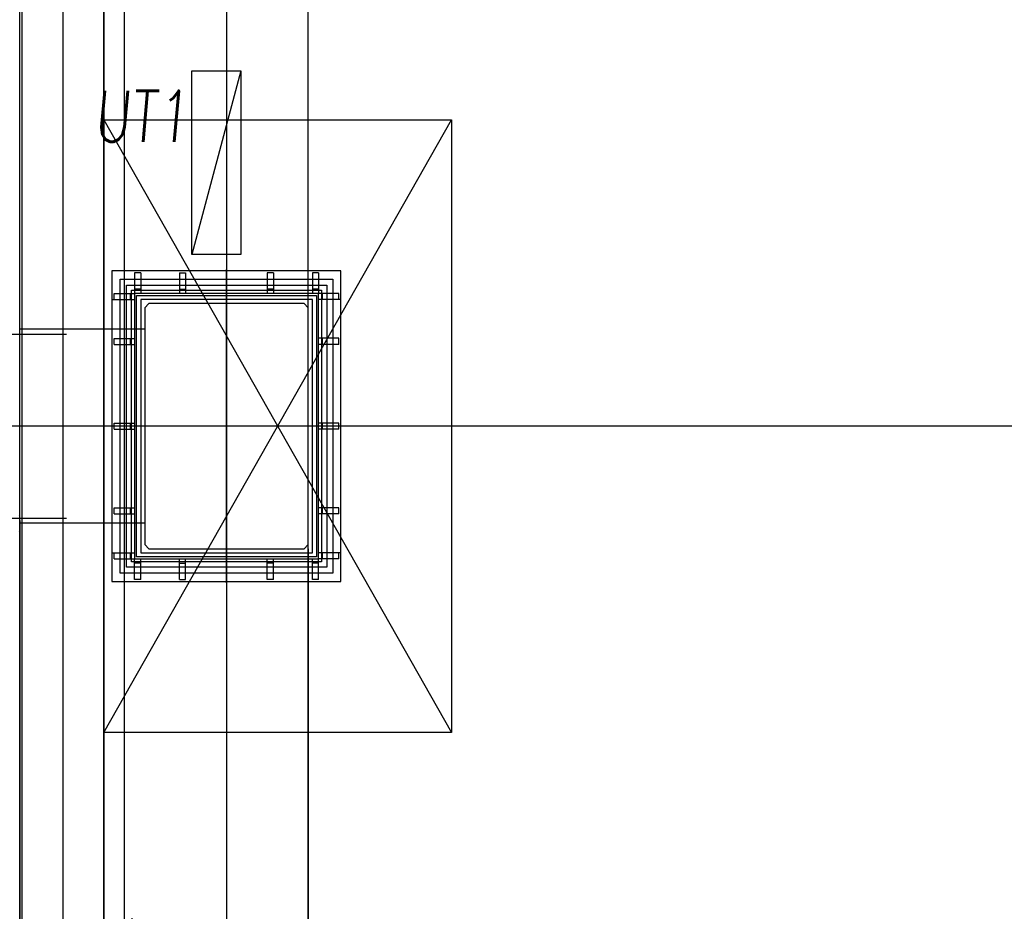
# Model space of a CAD drawing. Header units: millimetres. Extents: x 373037 to 682063, y 76092 to 274210.
# Tile 202 of 256: x 655271 to 657679, y 269845 to 272027. Entities that reach past the tile are written whole.
import ezdxf

# ---------------------------------------------------------------- set-up
doc = ezdxf.new("R2010")
doc.units = ezdxf.units.MM
doc.header["$LTSCALE"] = 100
for name, pattern in [('CK_ČERCHOVANÁ 50', [6, 3, -1.5, 0, -1.5]), ('ČERCHOVANÁ', [25.4, 12.7, -6.35, 0, -6.35]), ('ČÁRKOVANÁ', [19.05, 12.7, -6.35]), ('ČÁRKOVANÁ01-01', [2, 1, -1])]:
    doc.linetypes.add(name, pattern=pattern)
doc.layers.add('PUDORYS', color=253, linetype='CONTINUOUS')
doc.styles.add('CS-ROMANS', font='romans.shx', dxfattribs={"width": 0.75, "oblique": 5})

msp = doc.modelspace()

# ---------------------------------------------------------------- linework, layer by layer
at = {"layer": 'PUDORYS', "color": 252, "linetype": 'ČERCHOVANÁ', "ltscale": 25, "true_color": 0x939598}
for p, q in [((655776.6, 274209.6), (655776.6, 249134.9)), ((682063.2, 271032.2), (654424.2, 271032.2)), ((682063.2, 271032.2), (654424.2, 271032.2))]:
    msp.add_line(p, q, dxfattribs=at)
at = {"layer": 'PUDORYS', "color": 252, "linetype": 'CK_ČERCHOVANÁ 50', "ltscale": 50, "true_color": 0x939598}
for p, q in [((655476.6, 249832.2), (655476.6, 273032.2)), ((655976.6, 271332.2), (655976.6, 273032.2)), ((655976.6, 270732.2), (655976.6, 266532.2))]:
    msp.add_line(p, q, dxfattribs=at)
at = {"layer": 'PUDORYS', "color": 252, "linetype": 'ČÁRKOVANÁ01-01', "ltscale": 200, "true_color": 0x939598}
msp.add_line((655976.6, 249832.2), (655476.6, 273032.2), dxfattribs=at)
at = {"layer": 'PUDORYS', "color": 252, "ltscale": 20, "true_color": 0x939598}
for p, q in [((655476.6, 268669.7), (655476.6, 272832.2)), ((655976.6, 250032.2), (655976.6, 272832.2))]:
    msp.add_line(p, q, dxfattribs=at)
at = {"layer": 'PUDORYS', "color": 252, "ltscale": 5, "true_color": 0x939598}
for p, q in [((655526.6, 250082.2), (655526.6, 272782.2)), ((655516.6, 271392.2), (656036.6, 271392.2)), ((655516.6, 270672.2), (655516.6, 271392.2)), ((656036.6, 271392.2), (656036.6, 270672.2)), ((656036.6, 270672.2), (655516.6, 270672.2))]:
    msp.add_line(p, q, dxfattribs=at)
at = {"layer": 'PUDORYS', "color": 252, "linetype": 'ČERCHOVANÁ', "ltscale": 10, "true_color": 0x939598}
for p, q in [((655476.6, 270282.2), (656326.6, 271782.2)), ((655476.6, 271782.2), (656326.6, 270282.2)), ((655476.6, 271782.2), (656326.6, 271782.2)), ((655476.6, 270282.2), (655476.6, 271782.2)), ((656326.6, 271782.2), (656326.6, 270282.2)), ((656326.6, 270282.2), (655476.6, 270282.2))]:
    msp.add_line(p, q, dxfattribs=at)
at = {"layer": 'PUDORYS', "color": 252, "true_color": 0x939598}
for p, q in [((655551.6, 271407.2), (655551.6, 271357.2)), ((655566.6, 271407.2), (655551.6, 271407.2)), ((655566.6, 271407.2), (655566.6, 271357.2)), ((655661.3, 271407.2), (655661.3, 271357.2)), ((655661.3, 271407.2), (655676.3, 271407.2)), ((655676.3, 271407.2), (655676.3, 271357.2)), ((655876.3, 271407.2), (655876.3, 271357.2)), ((655891.3, 271407.2), (655876.3, 271407.2)), ((655891.3, 271407.2), (655891.3, 271357.2)), ((655986.6, 271407.2), (655986.6, 271357.2)), ((656001.6, 271407.2), (655986.6, 271407.2)), ((656001.6, 271407.2), (656001.6, 271357.2)), ((655566.6, 271367.2), (655551.6, 271367.2)), ((655661.3, 271367.2), (655676.3, 271367.2)), ((655891.3, 271367.2), (655876.3, 271367.2)), ((656001.6, 271367.2), (655986.6, 271367.2)), ((655496.3, 271342.2), (655551.6, 271342.2)), ((655501.6, 271357.2), (655551.6, 271357.2)), ((655501.6, 271342.2), (655501.6, 271357.2)), ((655541.6, 271342.2), (655541.6, 271357.2)), ((656051.6, 271357.2), (656001.6, 271357.2)), ((656056.3, 271342.2), (656001.6, 271342.2)), ((656011.6, 271342.2), (656011.6, 271357.2)), ((656051.6, 271342.2), (656051.6, 271357.2)), ((655576.6, 271269.7), (655270.6, 271269.7)), ((655016.7, 271257.2), (655385.3, 271257.2)), ((655501.6, 271246.8), (655551.6, 271246.8)), ((655501.6, 271231.8), (655501.6, 271246.8)), ((655541.6, 271231.8), (655541.6, 271246.8)), ((656051.6, 271247.2), (656001.6, 271247.2)), ((656011.6, 271232.2), (656011.6, 271247.2)), ((656051.6, 271232.2), (656051.6, 271247.2)), ((655501.6, 271231.8), (655551.6, 271231.8)), ((656051.6, 271232.2), (656001.6, 271232.2)), ((655501.6, 271039.7), (655551.6, 271039.7)), ((655501.6, 271024.7), (655501.6, 271039.7)), ((655501.6, 271024.7), (655551.6, 271024.7)), ((655541.6, 271024.7), (655541.6, 271039.7)), ((656051.6, 271039.7), (656001.6, 271039.7)), ((656051.6, 271024.7), (656001.6, 271024.7)), ((656011.6, 271024.7), (656011.6, 271039.7)), ((656051.6, 271024.7), (656051.6, 271039.7)), ((655501.6, 270832.5), (655551.6, 270832.5)), ((655501.6, 270817.5), (655501.6, 270832.5)), ((655541.6, 270817.5), (655541.6, 270832.5)), ((656051.6, 270832.2), (656001.6, 270832.2)), ((656011.6, 270817.2), (656011.6, 270832.2)), ((656051.6, 270817.2), (656051.6, 270832.2)), ((655016.7, 270807.2), (655384.9, 270807.2)), ((655501.6, 270817.5), (655551.6, 270817.5)), ((656051.6, 270817.2), (656001.6, 270817.2)), ((655576.6, 270794.7), (655270.6, 270794.7)), ((655270.6, 270775.7), (655270.6, 268663.7)), ((655496.3, 270722.2), (655551.6, 270722.2)), ((655501.6, 270707.2), (655501.6, 270722.2)), ((655541.6, 270707.2), (655541.6, 270722.2)), ((656056.3, 270722.2), (656001.6, 270722.2)), ((656011.6, 270707.2), (656011.6, 270722.2)), ((656051.6, 270707.2), (656051.6, 270722.2)), ((655501.6, 270707.2), (655551.6, 270707.2)), ((655551.6, 270657.2), (655551.6, 270707.2)), ((655566.6, 270697.2), (655551.6, 270697.2)), ((655566.6, 270657.2), (655566.6, 270707.2)), ((655661.3, 270657.2), (655661.3, 270707.2)), ((655661.3, 270697.2), (655676.3, 270697.2)), ((655676.3, 270657.2), (655676.3, 270707.2)), ((655876.3, 270657.2), (655876.3, 270707.2)), ((655891.3, 270697.2), (655876.3, 270697.2)), ((655891.3, 270657.2), (655891.3, 270707.2)), ((655986.6, 270657.2), (655986.6, 270707.2)), ((656001.6, 270697.2), (655986.6, 270697.2)), ((656001.6, 270657.2), (656001.6, 270707.2)), ((656051.6, 270707.2), (656001.6, 270707.2)), ((655566.6, 270657.2), (655551.6, 270657.2)), ((655661.3, 270657.2), (655676.3, 270657.2)), ((655891.3, 270657.2), (655876.3, 270657.2)), ((656001.6, 270657.2), (655986.6, 270657.2))]:
    msp.add_line(p, q, dxfattribs=at)
at = {"layer": 'PUDORYS', "color": 252, "ltscale": 100, "true_color": 0x939598}
for p, q in [((655776.6, 270648.5), (655776.6, 271415.8)), ((656131.1, 271032.2), (655363.7, 271032.2))]:
    msp.add_line(p, q, dxfattribs=at)
at = {"layer": 'PUDORYS', "color": 252, "ltscale": 15, "true_color": 0x939598}
for points in [[(655270.6, 273038.2), (681383.2, 273038.2), (681383.2, 249826.2), (655270.6, 249826.2)], [(681376.6, 249832.2), (655276.6, 249832.2), (655276.6, 273032.2), (681376.6, 273032.2)]]:
    msp.add_lwpolyline(points, close=True, dxfattribs=at)
at = {"layer": 'PUDORYS', "color": 252, "true_color": 0x939598}
msp.add_lwpolyline([(655270.6, 270838.7), (655270.6, 273038.2)], dxfattribs=at)
for points in [[(681376.6, 249832.2), (655276.6, 249832.2), (655276.6, 273032.2), (681376.6, 273032.2)], [(681176.6, 250032.2), (655476.6, 250032.2), (655476.6, 272832.2), (681176.6, 272832.2)], [(655496.3, 271412.2), (655496.3, 270652.2), (656056.3, 270652.2), (656056.3, 271412.2)], [(655551.6, 271357.2), (655551.6, 270707.2), (656001.6, 270707.2), (656001.6, 271357.2)], [(655566.6, 271342.2), (655566.6, 270722.2), (655986.6, 270722.2), (655986.6, 271342.2)]]:
    msp.add_lwpolyline(points, close=True, dxfattribs=at)
at = {"layer": 'PUDORYS', "color": 252, "linetype": 'ČÁRKOVANÁ', "ltscale": 5, "true_color": 0x939598}
msp.add_lwpolyline([(681276.6, 249932.2), (655376.6, 249932.2), (655376.6, 272932.2), (681276.6, 272932.2)], close=True, dxfattribs=at)
at = {"layer": 'PUDORYS', "color": 252, "ltscale": 5, "true_color": 0x939598}
for points in [[(655476.6, 250032.2), (681176.6, 250032.2), (681176.6, 272832.2), (655476.6, 272832.2)], [(655811.6, 271452.2), (655691.6, 271452.2), (655691.6, 271902.2), (655811.6, 271902.2)], [(655531.6, 271377.2), (656021.6, 271377.2), (656021.6, 270687.2), (655531.6, 270687.2)], [(655544.1, 271364.7), (656009.1, 271364.7), (656009.1, 270699.7), (655544.1, 270699.7)], [(655556.6, 271352.2), (655996.6, 271352.2), (655996.6, 270712.2), (655556.6, 270712.2)]]:
    msp.add_lwpolyline(points, close=True, dxfattribs=at)
msp.add_lwpolyline([(655811.6, 271902.2), (655691.6, 271452.2)], dxfattribs=at)
at = {"layer": 'PUDORYS', "color": 252, "ltscale": 100, "true_color": 0x939598}
msp.add_lwpolyline([(655576.6, 271322.2), (655576.6, 270742.2), (655586.6, 270732.2), (655966.6, 270732.2), (655976.6, 270742.2), (655976.6, 271322.2), (655966.6, 271332.2), (655586.6, 271332.2)], close=True, dxfattribs=at)
at = {"layer": 'PUDORYS', "color": 252, "true_color": 0x939598}
for points in [[(655269.6, 270812.2, 0.414214), (655270.6, 270813.2), (655270.6, 270838.7, 0.414214), (655269.6, 270839.7)], [(655269.6, 270802.2, -0.414214), (655270.6, 270801.2), (655270.6, 270775.7, -0.414214), (655269.6, 270774.7)]]:
    msp.add_lwpolyline(points, format="xyb", dxfattribs=at)

# ---------------------------------------------------------------- texts
at = {"layer": 'PUDORYS', "color": 252, "true_color": 0x939598, "insert": (655451.8, 271790.7), "char_height": 125, "attachment_point": 4, "style": 'CS-ROMANS'}
msp.add_mtext('\\A1;UT1', dxfattribs=at)

doc.saveas('drawing.dxf')
